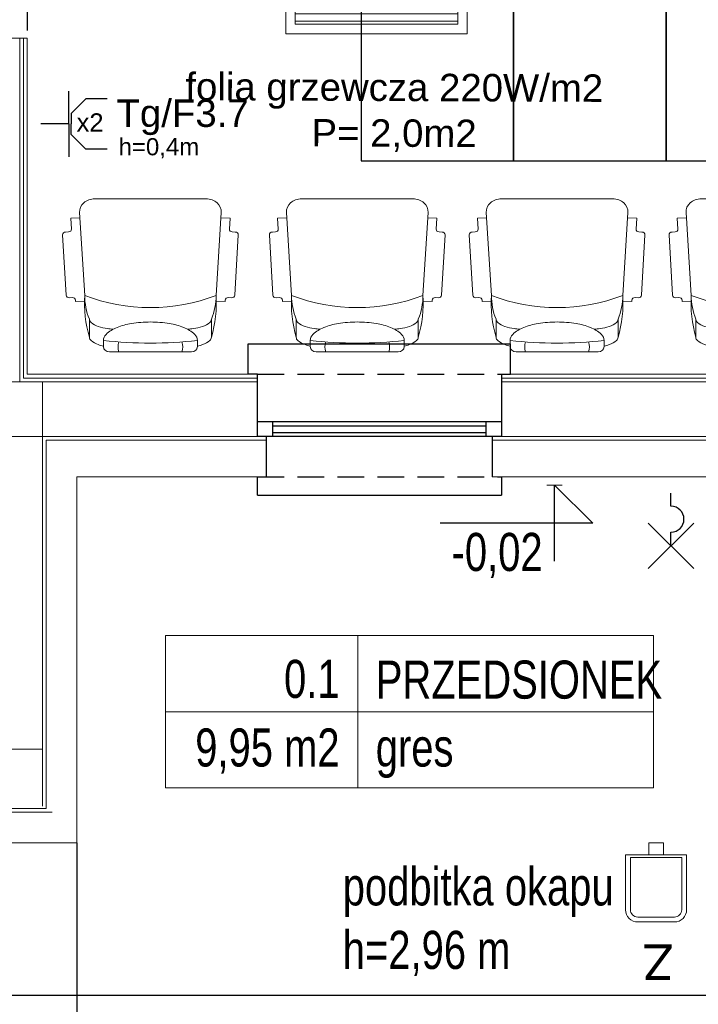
# Model space of a CAD drawing. Header units: inches. Extents: x 65192 to 78842, y -37594 to -36109.
# Tile 19 of 63: x 66865 to 67087, y -37077 to -36754. Entities that reach past the tile are written whole.
import ezdxf
from ezdxf.enums import TextEntityAlignment as Align

# ---------------------------------------------------------------- set-up
doc = ezdxf.new("R2010")
doc.units = ezdxf.units.IN
doc.header["$MEASUREMENT"] = 0
doc.linetypes.add('HIDDEN', pattern=[0.375, 0.25, -0.125])
for name, color, linetype, lineweight in [('## 08 CENTRALA REKUP', 204, 'Continuous', 25), ('E-opisy', 240, 'Continuous', 25), ('E_instalacje elektryczne', 250, 'Continuous', 30), ('LUXIONA', 140, 'Continuous', 20), ('p--opisy pomieszczeń', 7, 'Continuous', 0), ('p--płyta GK', 7, 'Continuous', 0), ('p--wyposażenie', 251, 'Continuous', 0), ('p--ściana szkielet', 7, 'Continuous', 0)]:
    doc.layers.add(name, color=color, linetype=linetype, lineweight=lineweight)
for name, color, linetype in [('A--tabelka-zest.pow.', 121, 'Continuous'), ('E_gniazda', 240, 'Continuous'), ('p--koty wysok.', 7, 'Continuous'), ('p--obrzeże bet.', 252, 'Continuous'), ('p--okna', 7, 'Continuous'), ('p--podciąg', 7, 'Continuous')]:
    doc.layers.add(name, color=color, linetype=linetype)
doc.styles.add('1-50', font='arial.ttf', dxfattribs={"width": 0.75, "height": 12.5})
doc.styles.add('Arial', font='arial.ttf', dxfattribs={"width": 0.75})
doc.styles.add('GENERATED_STYLE_2', font='arial.ttf')
doc.styles.get("Standard").update_dxf_attribs({"font": 'ARIAL.TTF'})

# ---------------------------------------------------------------- blocks, each defined once
blk = doc.blocks.new('kota wykoń')
for p, q in [((0, 25), (0, 0)), ((0, 0), (-12.5, 12.5)), ((-12.5, 12.5), (37.5, 12.5))]:
    blk.add_line(p, q)
at = {"lineweight": 0}
blk.add_line((-2.5, 0), (2.5, 0), dxfattribs=at)
blk = doc.blocks.new('sof11_r')
for p, q in [((45.17, 39.11), (21.82, 37.98)), ((20.87, 36.93), (20.93, 35.93)), ((46.23, 38.16), (46.28, 37.16)), ((51.6, 36.44), (47.33, 36.22)), ((51.6, 36.44), (51.76, 33.45)), ((19.98, 34.88), (19.38, 34.85)), ((19.38, 34.85), (19.53, 31.85)), ((53.8, 33.56), (21.8, 31.85)), ((12.61, 30.34), (5.61, 30.34)), ((59.07, -7.89), (59.07, 28.56)), ((0, 23.76), (0, -3.09)), ((2, 25.76), (4.37, 25.76)), ((2, -5.09), (4.37, -5.09)), ((12.61, -9.66), (5.61, -9.66)), ((19.38, -14.18), (19.53, -11.18)), ((53.8, -12.88), (21.8, -11.18)), ((51.6, -15.77), (51.76, -12.78)), ((19.98, -14.21), (19.38, -14.18)), ((20.87, -16.26), (20.93, -15.26)), ((51.6, -15.77), (47.33, -15.54)), ((45.17, -18.43), (21.82, -17.31)), ((46.23, -17.49), (46.28, -16.49))]:
    blk.add_line(p, q)
for points in [[(2.23, 25.76, -0.030204), (2.78, 27.41, -0.097163), (4.32, 29.79, -0.203453), (5.61, 30.34, -0.203453)], [(8.71, 22.55, -0.01879), (8.95, 24.41, -0.054131), (9.78, 27.41, -0.097163), (11.32, 29.79, -0.203453), (12.61, 30.34, -0.203453)], [(4.37, -5.09, 0.184283), (6.75, -4.18, 0.102242), (9.43, -0.57, 0.061197), (10.93, 4.08, 0.047488), (11.52, 10.34, 0.047488), (10.93, 16.59, 0.061197), (9.43, 21.24, 0.102242), (6.75, 24.85, 0.184283), (4.37, 25.76, 0.184283)], [(8.71, -1.88, 0.01879), (8.95, -3.74, 0.054131), (9.78, -6.74, 0.097163), (11.32, -9.12, 0.203453), (12.61, -9.66, 0.203453)], [(2.23, -5.09, 0.030204), (2.78, -6.74, 0.097163), (4.32, -9.12, 0.203453), (5.61, -9.66, 0.203453)]]:
    blk.add_lwpolyline(points, format="xyb")
for centre, radius, start, end in [((45.23, 38.11), 1, 3.0448, 93.0448), ((19.93, 35.88), 1, 273.0448, 3.0448), ((21.87, 36.99), 1, 93.0448, 183.0448), ((47.28, 37.21), 1, 183.0448, 273.0448), ((54.07, 28.56), 5, 0, 93.0448), ((18.77, -22.91), 54.85, 86.8308, 103.8805), ((21.41, 5.61), 26.24, 89.1562, 109.5996), ((68.33, 10.34), 51.27, 155.1826, 204.8174), ((2, 23.76), 2, 90, 180), ((122.88, 10.34), 119.5, 172.5855, 187.4145), ((1.91, 14.05), 6.89, 73.9141, 106.0859), ((1.91, 6.62), 6.89, 253.9141, 286.0859), ((2, -3.09), 2, 180, 270), ((18.77, 43.58), 54.85, 256.1195, 273.1692), ((21.41, 15.06), 26.24, 250.4004, 270.8438), ((54.07, -7.89), 5, 266.9552, 0), ((19.93, -15.21), 1, 356.9552, 86.9552), ((47.28, -16.54), 1, 86.9552, 176.9552), ((21.87, -16.31), 1, 176.9552, 266.9552), ((45.23, -17.44), 1, 266.9552, 356.9552)]:
    blk.add_arc(centre, radius, start, end)
blk = doc.blocks.new('okno-80-33.65')
at = {"linetype": 'Continuous', "ltscale": 35}
for p, q in [((-83, 10), (3, 10)), ((-80, -39.65), (0, -39.65))]:
    blk.add_line(p, q, dxfattribs=at)
for p, q in [((-83, 0), (-83, 10)), ((3, 0), (3, 10)), ((-80, 0), (-83, 0)), ((-80, -20.45), (-80, 0)), ((0, 0), (0, -20.45)), ((0, 0), (3, 0)), ((-80, -20.45), (-80, -15.45)), ((-80, -15.45), (-75, -15.45)), ((-75, -15.45), (-5, -15.45)), ((-75, -15.45), (-75, -20.45)), ((-5, -20.45), (-5, -15.45)), ((-5, -15.45), (0, -15.45)), ((0, -15.45), (0, -20.45)), ((-75, -16.95), (-5, -16.95)), ((-75, -19.11), (-5, -19.11)), ((-75, -20.45), (-80, -20.45)), ((-77, -33.65), (-77, -20.45)), ((-5, -20.45), (-75, -20.45)), ((0, -20.45), (-5, -20.45)), ((-3, -20.45), (-3, -33.65)), ((-80, -39.65), (-80, -33.65)), ((0, -33.65), (0, -39.65))]:
    blk.add_line(p, q)
at = {"linetype": 'HIDDEN', "ltscale": 35}
for p, q in [((-80, 0), (0, 0)), ((-80, -33.65), (0, -33.65))]:
    blk.add_line(p, q, dxfattribs=at)
blk = doc.blocks.new('B')
at = {"layer": 'LUXIONA', "linetype": 'Continuous'}
h = blk.add_hatch(dxfattribs=at)
h.set_pattern_fill('ANSI31', color=256, scale=200, angle=135)
h.set_pattern_definition([(180, (966.344, -170.453), (-2e-15, -25), [])])
h.paths.add_polyline_path([(30.6, 263.5), (30.6, 31.5), (564.4, 31.5), (564.4, 263.5)])
for points in [[(0, 0), (595, 0), (595, 295), (0, 295)], [(30.6, 31.5), (564.4, 31.5), (564.4, 263.5), (30.6, 263.5)]]:
    blk.add_lwpolyline(points, close=True, dxfattribs=at)
at = {"layer": 'LUXIONA'}
blk.add_attdef('OZNACZENIE', text='', height=80, dxfattribs=at).set_placement((297.5, 343.1), align=Align.CENTER)
blk = doc.blocks.new('gn-1f')
at = {"layer": 'E_gniazda', "lineweight": 30}
for p, q in [((5465750.2434, 5917242.2776), (5465750.2434, 5917242.4824)), ((5465750.2434, 5917242.2776), (5465750.0034, 5917242.2776)), ((5465750.2434, 5917242.2776), (5465750.4834, 5917242.2776)), ((5465750.0592, 5917242.1555), (5465750.1665, 5917242.2623)), ((5465750.1665, 5917242.2623), (5465750.2434, 5917242.2623)), ((5465750.3202, 5917242.2623), (5465750.2434, 5917242.2623)), ((5465750.4276, 5917242.1555), (5465750.3202, 5917242.2623)), ((5465750.0592, 5917241.9997), (5465750.0592, 5917242.1555)), ((5465750.4276, 5917241.9997), (5465750.4276, 5917242.1555))]:
    blk.add_line(p, q, dxfattribs=at)
at = {"layer": 'E_gniazda', "color": 7, "style": 'Arial'}
blk.add_attdef('fazy', (5465750.6128, 5917242.1351), '', height=0.125, dxfattribs=at)
for tag, p in [('PRAD', (5465750.2366, 5917241.9258)), ('OBWÓD', (5465750.207, 5917241.7325))]:
    blk.add_attdef(tag, text='', height=0.125, dxfattribs=at).set_placement(p, align=Align.MIDDLE)
blk = doc.blocks.new('Z')
at = {"layer": 'LUXIONA'}
for p, q in [((-30, -24.1), (-30, -74.1)), ((30, -24.1), (30, -74.1)), ((-30, -74.1), (30, -74.1))]:
    blk.add_line(p, q, dxfattribs=at)
for points in [[(-75, 250.9), (75, 250.9, -0.414214), (125, 200.9), (125, -24.1), (-125, -24.1), (-125, 200.9, -0.414214)], [(-75, 230.9), (75, 230.9, -0.414214), (105, 200.9), (105, -14.1), (-105, -14.1), (-105, 200.9, -0.414214)]]:
    blk.add_lwpolyline(points, format="xyb", close=True, dxfattribs=at)
blk.add_attdef('OZNACZENIE', text='', height=145.9, dxfattribs=at).set_placement((-8.3, 342.8), align=Align.CENTER)

msp = doc.modelspace()

# ---------------------------------------------------------------- linework, layer by layer
at = {"layer": '## 08 CENTRALA REKUP', "color": 1, "linetype": 'Continuous', "lineweight": 25}
for points in [[(66976.74, -36800.3), (67026.74, -36800.3), (67026.74, -36700.3), (66976.74, -36700.3)], [(67026.74, -36800.3), (67076.74, -36800.3), (67076.74, -36700.3), (67026.74, -36700.3)], [(67076.74, -36800.3), (67126.74, -36800.3), (67126.74, -36700.3), (67076.74, -36700.3)]]:
    msp.add_lwpolyline(points, close=True, dxfattribs=at)
at = {"layer": 'E_instalacje elektryczne', "color": 7}
for p, q in [((67078.32, -36913.58), (67078.32, -36909.32)), ((67070.87, -36934), (67085.76, -36919.1)), ((67085.76, -36934), (67070.87, -36919.1)), ((67078.32, -36926.55), (67078.32, -36922.11))]:
    msp.add_line(p, q, dxfattribs=at)
msp.add_arc((67078.32, -36917.85), 4.26, 270, 90, dxfattribs=at)
msp.add_arc((67078.32, -36917.85), 4.26, 270, 90, dxfattribs=at)
at = {"layer": 'p--obrzeże bet.', "linetype": 'Continuous', "ltscale": 35}
for p, q in [((66883.54, -37023.95), (66883.54, -37073.95)), ((66883.54, -37073.95), (66883.54, -37264.62)), ((66883.54, -37073.95), (67264.74, -37073.95))]:
    msp.add_line(p, q, dxfattribs=at)
msp.add_lwpolyline([(67264.74, -37073.95), (67724.14, -37073.95), (67724.14, -36289.55), (66424.14, -36289.55), (66424.14, -37073.95), (66883.54, -37073.95)], dxfattribs=at)
at = {"layer": 'p--opisy pomieszczeń'}
for p, q in [((66975.62, -36955.99), (66975.62, -37005.99)), ((67072.62, -36980.99), (66912.62, -36980.99))]:
    msp.add_line(p, q, dxfattribs=at)
msp.add_lwpolyline([(66912.62, -37005.99), (67072.62, -37005.99), (67072.62, -36955.99), (66912.62, -36955.99)], close=True, dxfattribs=at)
at = {"layer": 'p--podciąg', "linetype": 'HIDDEN', "ltscale": 30}
msp.add_line((66867.29, -36660.1), (66867.29, -36760.1), dxfattribs=at)
at = {"layer": 'p--płyta GK', "ltscale": 35}
for p, q in [((66866.04, -36871.55), (66866.04, -36760.1)), ((66867.29, -36870.3), (66867.29, -36760.1)), ((66866.04, -36871.55), (66942.74, -36871.55)), ((66867.29, -36870.3), (66942.74, -36870.3)), ((67022.74, -36870.3), (67130.74, -36870.3)), ((67022.74, -36871.55), (67130.74, -36871.55))]:
    msp.add_line(p, q, dxfattribs=at)
at = {"layer": 'p--ściana szkielet', "ltscale": 35}
for p, q in [((66867.29, -36760.1), (66850.39, -36760.1)), ((66864.84, -36872.75), (66864.84, -36760.1)), ((66852.84, -36872.75), (66942.74, -36872.75)), ((66872.34, -37011.95), (66872.34, -36872.75)), ((67022.74, -36872.75), (67130.74, -36872.75)), ((66852.84, -36890.75), (67130.74, -36890.75)), ((66873.54, -36891.95), (66945.74, -36891.95)), ((66873.54, -37012.75), (66873.54, -36891.95)), ((67019.74, -36891.95), (67133.74, -36891.95)), ((66883.54, -36903.95), (66945.74, -36903.95)), ((66883.54, -37023.95), (66883.54, -36903.95)), ((67019.74, -36903.95), (67133.74, -36903.95)), ((66753.84, -36993.25), (66872.34, -36993.25)), ((66750.84, -37012.75), (66873.54, -37012.75)), ((66875.53, -37013.95), (66750.84, -37013.95)), ((66750.84, -37023.95), (66883.54, -37023.95)), ((66750.84, -37023.95), (66883.54, -37023.95))]:
    msp.add_line(p, q, dxfattribs=at)
for points in [[(66942.74, -36870.3), (66942.74, -36890.75), (66945.74, -36890.75), (66945.74, -36903.95)], [(67022.74, -36870.3), (67022.74, -36890.75), (67019.74, -36890.75), (67019.74, -36903.95)]]:
    msp.add_lwpolyline(points, dxfattribs=at)

# ---------------------------------------------------------------- block references
at = {"layer": 'E_gniazda'}
ref = msp.add_blockref('gn-1f', (266342783.47, -245995549.17), dxfattribs=dict(at, xscale=45.00000000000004, yscale=45.00000000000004, zscale=45.00000000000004, rotation=89.99999999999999))
ref.add_attrib('OBWÓD', 'Tg/F3.7', dxfattribs={"layer": '0', "color": 7, "height": 9, "style": 'Arial'}).set_placement((66939.89, -36789.18), align=Align.RIGHT)
ref.add_attrib('PRAD', 'h=0,4m', dxfattribs={"layer": '0', "color": 7, "height": 5.625, "style": 'Arial'}).set_placement((66910.47, -36796.05), align=Align.MIDDLE)
at = {"layer": 'LUXIONA', "color": 7, "linetype": 'ByBlock'}
ref = msp.add_blockref('B', (66952.04, -36758.62), dxfattribs=dict(at, xscale=0.09999999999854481, yscale=0.1000000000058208, zscale=0.1))
ref.add_attrib('OZNACZENIE', 'B', dxfattribs={"height": 16}).set_placement((66981.79, -36724.31), align=Align.CENTER)
at = {"layer": 'LUXIONA', "linetype": 'ByBlock', "xscale": 0.08000000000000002, "yscale": 0.08000000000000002, "zscale": 0.08000000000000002, "rotation": 180}
msp.add_blockref('Z', (67073.43, -37029.88), dxfattribs=at).add_auto_attribs({'OZNACZENIE': 'Z'})
at = {"layer": 'p--koty wysok.', "rotation": 180}
msp.add_blockref('kota wykoń', (67040.15, -36906.63), dxfattribs=at)
at = {"layer": 'p--okna', "linetype": 'Continuous'}
msp.add_blockref('okno-80-33.65', (67022.74, -36870.3), dxfattribs=at)
at = {"layer": 'p--wyposażenie', "linetype": 'Continuous', "lineweight": 5, "xscale": 0.8499999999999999, "rotation": 90}
for p in [(66918.02, -36862.95), (66985.82, -36862.95), (67051.32, -36862.95), (67116.82, -36862.95)]:
    msp.add_blockref('sof11_r', p, dxfattribs=at)

# ---------------------------------------------------------------- texts
at = {"layer": 'A--tabelka-zest.pow.', "color": 7, "insert": (66970.72, -37032.02), "char_height": 12.5, "width": 133.6949, "attachment_point": 1}
msp.add_mtext('{\\W0.75;podbitka okapu\\Ph=2,96 m}', dxfattribs=at)
at = {"layer": 'E-opisy', "linetype": 'Continuous', "rotation": 359.7673, "style": 'GENERATED_STYLE_2'}
for s, insert, char_height, attachment_point in [('\\pxqc;folia grzewcza 220W/m2\\P\\pxqc;P= 2,0m2', (67056.11, -36771.97), 9, 3), ('x2', (66883.5, -36784.71), 5.991, 1)]:
    msp.add_mtext(s, dxfattribs=dict(at, insert=insert, char_height=char_height, attachment_point=attachment_point))
at = {"layer": 'p--koty wysok.', "insert": (67036.25, -36937.16), "char_height": 18, "width": 207.416, "attachment_point": 9, "style": '1-50'}
msp.add_mtext('{\\H0.6944x;-0,02}', dxfattribs=at)
at = {"layer": 'p--opisy pomieszczeń', "char_height": 12.5, "style": '1-50'}
for s, insert, width, attachment_point in [('0.1', (66969.69, -36963.96), 98, 3), ('PRZEDSIONEK', (66981.55, -36964.2), 106.8648, 1), ('9,95 m2', (66969.69, -36986.47), 98, 3), ('gres', (66981.55, -36986.47), 100, 1)]:
    msp.add_mtext(s, dxfattribs=dict(at, insert=insert, width=width, attachment_point=attachment_point))

doc.saveas('drawing.dxf')
